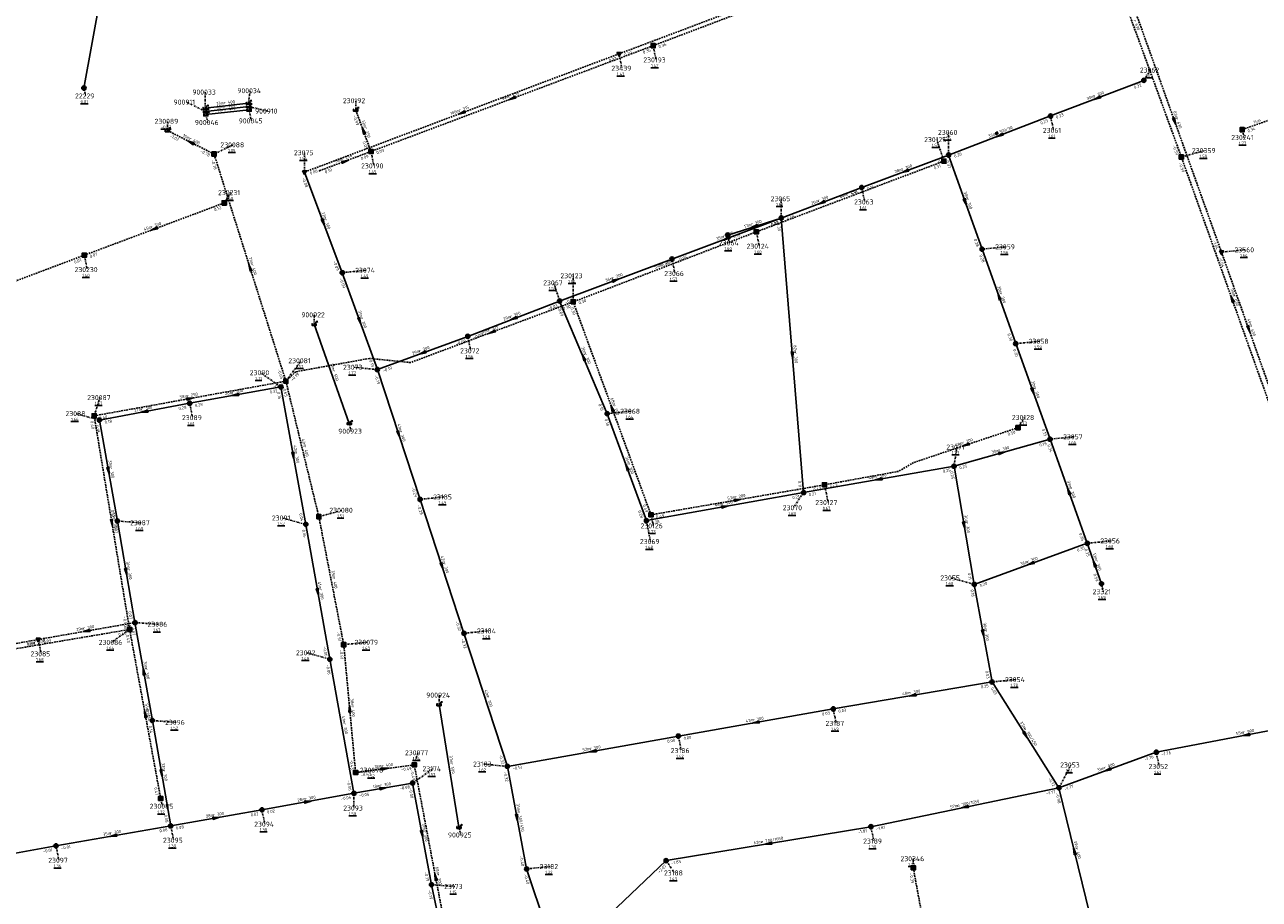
# Model space of a CAD drawing. Extents: x 188323 to 208361, y 565368 to 574910.
# Tile 152 of 256: x 201535 to 201904, y 569892 to 570153. Entities that reach past the tile are written whole.
import ezdxf

# ---------------------------------------------------------------- set-up
doc = ezdxf.new("R2010")
doc.units = 0
doc.linetypes.add('DASHDOT', pattern=[1, 0.5, -0.25, 0, -0.25])
doc.linetypes.add('DASHED', pattern=[0.75, 0.5, -0.25])
doc.layers.get('0').update_dxf_attribs({"linetype": 'CONTINUOUS'})
for name, color, linetype in [('RIO-AFM', 7, 'CONTINUOUS'), ('RIO-BOK', 7, 'CONTINUOUS'), ('RIO-KNP', 7, 'CONTINUOUS'), ('RIO-KNR', 7, 'CONTINUOUS'), ('RIO-LAG', 7, 'CONTINUOUS'), ('RIO-LAG_0B', 7, 'CONTINUOUS'), ('RIO-LAG_1B', 7, 'DASHED'), ('RIO-LAG_2B', 7, 'DASHED'), ('RIO-LEN', 7, 'CONTINUOUS'), ('RIO-MVD', 1, 'CONTINUOUS'), ('RIO-VRB', 6, 'DASHDOT'), ('RIO-VRH', 7, 'CONTINUOUS')]:
    doc.layers.add(name, color=color, linetype=linetype)
doc.styles.add('RIO-TXT', font='isocp.shx')

# ---------------------------------------------------------------- blocks, each defined once
blk = doc.blocks.new('L_VHR')
blk.add_lwpolyline([(-0.5, 0), (0.5, 0), (-0.5, 0.15), (-0.5, -0.15), (0.5, 0)])
blk = doc.blocks.new('L_VKT')
blk.add_line((0.3, 0.95), (-0.3, -0.05))
blk.add_lwpolyline([(0.3, 0.15), (0.3, 0.75), (-0.3, 0.75), (-0.3, 0.15)], close=True)
blk = doc.blocks.new('K_IPG')
blk.add_circle((0, 0), 0.5)
for points in [[(0, 0), (-0.5, 0), (-0.433013, 0.25)], [(0, 0), (-0.433013, -0.25), (-0.5, 0)], [(0, 0), (-0.433013, 0.25), (-0.25, 0.433013)], [(0, 0), (-0.25, -0.433013), (-0.433013, -0.25)], [(0, 0), (-0.25, 0.433013), (0, 0.5)], [(0, 0), (0, -0.5), (-0.25, -0.433013)], [(0, 0), (0, 0.5), (0.25, 0.433013)], [(0, 0), (0.25, 0.433013), (0.433013, 0.25)], [(0, 0), (0.433013, 0.25), (0.5, 0)], [(0, 0), (0.5, 0), (0.433013, -0.25)], [(0, 0), (0.433013, -0.25), (0.25, -0.433013)], [(0, 0), (0.25, -0.433013), (0, -0.5)]]:
    blk.add_solid(points)
at = {"style": 'RIO-TXT', "flags": 1}
blk.add_attdef('KNOOPNAAM', (2, 2), '', height=1, dxfattribs=at)
blk = doc.blocks.new('K_IPR')
blk.add_lwpolyline([(-0.5, -0.5), (0.5, -0.5), (0.5, 0.5), (-0.5, 0.5)], close=True)
blk.add_solid([(-0.5, 0.5), (0.5, 0.5), (-0.5, -0.5), (0.5, -0.5)])
at = {"style": 'RIO-TXT', "flags": 1}
blk.add_attdef('KNOOPNAAM', (2, 2), '', height=1, dxfattribs=at)
blk = doc.blocks.new('K_UTB')
blk.add_lwpolyline([(0.5, 0.15), (0.5, -0.3), (-0.5, -0.3), (-0.5, 0.15), (-0.45, 0.15), (-0.45, -0.25), (0, -0.25), (0.45, -0.25), (0.45, 0.15)], close=True)
blk.add_lwpolyline([(0.85, 0.6), (0.55, 0.65), (0.614828, 0.459583), (0.850842, 0.598937)])
blk.add_arc((0.85, -0.25), 0.85, 90, 180)
at = {"style": 'RIO-TXT', "flags": 1}
blk.add_attdef('KNOOPNAAM', (2, 2), '', height=1, dxfattribs=at)
blk = doc.blocks.new('K_FIC')
blk.add_circle((0, 0), 0.0625)
at = {"style": 'RIO-TXT', "flags": 1}
blk.add_attdef('KNOOPNAAM', (2, 2), '', height=1, dxfattribs=at)
blk = doc.blocks.new('K_IPD')
blk.add_lwpolyline([(-0.496027, 0.307994), (0.503973, 0.307994), (0.003973, -0.558031)], close=True)
blk.add_solid([(-0.496027, 0.307994), (0.503973, 0.307994), (0.003973, -0.558031)])
at = {"style": 'RIO-TXT', "flags": 1}
blk.add_attdef('KNOOPNAAM', (2, 2), '', height=1, dxfattribs=at)

msp = doc.modelspace()

# ---------------------------------------------------------------- linework, layer by layer
at = {"layer": 'RIO-LAG'}
for p, q in [((201588.528, 570128.576), (201601.44, 570130.048)), ((201601.552, 570129.024), (201588.64, 570127.552)), ((201601.664, 570128), (201588.752, 570126.592)), ((201621.104, 570064), (201631.6, 570034.368)), ((201658.432, 569950.4), (201664.384, 569913.728))]:
    msp.add_line(p, q, dxfattribs=at)
at = {"layer": 'RIO-LAG_0B'}
for p, q in [((201560.304, 570178.432), (201552.304, 570134.528)), ((201841.168, 570126.208), (201869.056, 570136.832)), ((201810.72, 570114.496), (201841.168, 570126.208)), ((201810.72, 570114.496), (201784.768, 570104.832)), ((201820.72, 570086.4), (201810.72, 570114.496)), ((201629.488, 570079.36), (201618.24, 570109.44)), ((201784.768, 570104.832), (201760.704, 570095.68)), ((201728.032, 570083.456), (201760.704, 570095.68)), ((201744.704, 570090.624), (201760.704, 570095.68)), ((201760.704, 570095.68), (201767.36, 570013.696)), ((201830.768, 570058.176), (201820.72, 570086.4)), ((201728.032, 570083.456), (201694.464, 570070.912)), ((201640, 570050.432), (201629.488, 570079.36)), ((201694.464, 570070.912), (201667.024, 570060.352)), ((201694.464, 570070.912), (201708.672, 570037.248)), ((201667.024, 570060.352), (201640, 570050.432)), ((201841.024, 570029.632), (201830.768, 570058.176)), ((201640, 570050.432), (201652.768, 570011.648)), ((201583.904, 570040.384), (201611.168, 570045.248)), ((201611.168, 570045.248), (201618.624, 570004.16)), ((201556.944, 570035.328), (201583.904, 570040.384)), ((201562.32, 570005.184), (201556.944, 570035.328)), ((201708.672, 570037.248), (201720.416, 570005.312)), ((201841.024, 570029.632), (201812.32, 570021.568)), ((201852.144, 569998.528), (201841.024, 570029.632)), ((201767.36, 570013.696), (201812.32, 570021.568)), ((201818.368, 569986.24), (201812.32, 570021.568)), ((201720.416, 570005.312), (201767.36, 570013.696)), ((201665.872, 569971.648), (201652.768, 570011.648)), ((201567.536, 569974.848), (201562.32, 570005.184)), ((201618.624, 570004.16), (201625.792, 569963.904)), ((201818.368, 569986.24), (201852.144, 569998.528)), ((201856.4, 569986.432), (201852.144, 569998.528)), ((201823.68, 569957.12), (201818.368, 569986.24)), ((201567.536, 569974.848), (201572.784, 569945.6)), ((201678.848, 569931.904), (201665.872, 569971.648)), ((201625.792, 569963.904), (201632.976, 569923.84)), ((201823.68, 569957.12), (201776.224, 569949.056)), ((201843.696, 569925.504), (201823.68, 569957.12)), ((201729.968, 569940.928), (201776.224, 569949.056)), ((201578.24, 569914.112), (201572.784, 569945.6)), ((201926.624, 569946.368), (201872.768, 569936.128)), ((201678.848, 569931.904), (201729.968, 569940.928)), ((201872.768, 569936.128), (201843.696, 569925.504)), ((201684.608, 569901.248), (201678.848, 569931.904)), ((201632.976, 569923.84), (201650.528, 569926.912)), ((201656.176, 569896.512), (201650.528, 569926.912)), ((201632.976, 569923.84), (201605.488, 569918.912)), ((201843.696, 569925.504), (201787.488, 569913.856)), ((201843.696, 569925.504), (201852.928, 569887.616)), ((201605.488, 569918.912), (201578.24, 569914.112)), ((201578.24, 569914.112), (201543.952, 569908.16)), ((201726.288, 569903.744), (201787.488, 569913.856)), ((201543.952, 569908.16), (201509.552, 569901.952)), ((201694.016, 569873.152), (201684.608, 569901.248)), ((201694.016, 569873.152), (201726.288, 569903.744)), ((201662.256, 569867.264), (201656.176, 569896.512))]:
    msp.add_line(p, q, dxfattribs=at)
at = {"layer": 'RIO-LAG_1B'}
for p, q in [((201851.152, 570193.792), (201880.272, 570113.92)), ((201722.416, 570147.2), (201814.688, 570182.08)), ((201722.416, 570147.2), (201638.08, 570115.584)), ((201638.08, 570115.584), (201633.52, 570128)), ((201898.448, 570122.112), (201911.488, 570126.72)), ((201591.2, 570114.816), (201577.248, 570121.856)), ((201622.72, 570109.824), (201638.08, 570115.584)), ((201612.656, 570046.976), (201591.2, 570114.816)), ((201809.296, 570112.704), (201753.264, 570091.584)), ((201910.528, 570029.12), (201880.272, 570113.92)), ((201594.24, 570100.224), (201552.432, 570084.608)), ((201753.264, 570091.584), (201698.528, 570070.656)), ((201552.432, 570084.608), (201512.224, 570069.504)), ((201721.76, 570007.04), (201698.528, 570070.656)), ((201555.36, 570036.608), (201612.656, 570046.976)), ((201622.512, 570006.464), (201612.656, 570046.976)), ((201565.952, 569972.8), (201555.36, 570036.608)), ((201721.76, 570007.04), (201773.632, 570016)), ((201629.952, 569968.256), (201622.512, 570006.464)), ((201510.848, 569963.456), (201565.952, 569972.8)), ((201565.952, 569972.8), (201575.248, 569922.304)), ((201629.952, 569968.256), (201633.488, 569930.048)), ((201651.024, 569932.352), (201633.488, 569930.048)), ((201663.776, 569865.216), (201651.024, 569932.352)), ((201800.144, 569901.568), (201809.536, 569850.56))]:
    msp.add_line(p, q, dxfattribs=at)
for points in [[(201698.528, 570070.656), (201649.936, 570052.544), (201637.6, 570053.76), (201615.616, 570049.792), (201612.656, 570046.976)], [(201831.456, 570033.088), (201800.256, 570022.656), (201795.744, 570020.032), (201773.632, 570016)]]:
    msp.add_lwpolyline(points, dxfattribs=at)
at = {"layer": 'RIO-LAG_2B'}
for p, q in [((201712.224, 570144.768), (201785.936, 570172.48)), ((201864.32, 570163.584), (201892.256, 570085.504)), ((201712.224, 570144.768), (201618.24, 570109.44)), ((201892.256, 570085.504), (201908.56, 570039.552)), ((201538.64, 569969.792), (201567.536, 569974.848)), ((201509.152, 569964.544), (201538.64, 569969.792))]:
    msp.add_line(p, q, dxfattribs=at)
at = {"layer": 'RIO-VRB'}
for p, q in [((201712.23, 570144.74), (201713.1106, 570140.442)), ((201722.42, 570147.23), (201723.3006, 570142.932)), ((201869.06, 570136.84), (201871.0364, 570139.8958)), ((201552.3, 570134.5), (201552.8335, 570132.1716)), ((201601.44, 570130.02), (201601.9735, 570133.7484)), ((201588.64, 570127.55), (201582.9308, 570130.3262)), ((201588.53, 570128.55), (201588.5294, 570133.325)), ((201633.52, 570127.99), (201633.5197, 570130.765)), ((201588.75, 570126.56), (201589.2835, 570124.2316)), ((201601.55, 570129.02), (201607.2586, 570127.642)), ((201601.67, 570128.03), (201602.3771, 570124.7168)), ((201841.17, 570126.19), (201842.0506, 570121.892)), ((201577.24, 570121.83), (201577.2397, 570124.605)), ((201809.29, 570112.72), (201807.2111, 570119.1282)), ((201810.72, 570114.5), (201810.719, 570121.275)), ((201898.45, 570122.09), (201898.9835, 570119.7616)), ((201591.2, 570114.8), (201596.9086, 570117.578)), ((201618.24, 570109.45), (201618.2392, 570115.225)), ((201638.08, 570115.57), (201638.9606, 570111.272)), ((201880.27, 570113.93), (201887.2375, 570115.8587)), ((201784.77, 570104.8), (201785.6506, 570100.502)), ((201594.24, 570100.23), (201596.2164, 570103.2858)), ((201760.71, 570095.7), (201760.7092, 570101.475)), ((201744.7, 570090.6), (201745.2335, 570088.2716)), ((201753.26, 570091.57), (201754.1406, 570087.272)), ((201820.72, 570086.4), (201827.795, 570087.1)), ((201892.25, 570085.51), (201899.325, 570086.21)), ((201552.43, 570084.59), (201553.3106, 570080.292)), ((201728.04, 570083.44), (201728.9206, 570079.142)), ((201629.49, 570079.39), (201636.565, 570080.09)), ((201698.52, 570070.68), (201698.5189, 570078.455)), ((201694.47, 570070.89), (201692.7333, 570076.3586)), ((201621.1, 570064.01), (201621.0997, 570066.785)), ((201667.03, 570060.33), (201667.9106, 570056.032)), ((201830.77, 570058.18), (201837.845, 570058.88)), ((201612.66, 570046.96), (201617.2072, 570053.0802)), ((201611.17, 570045.27), (201605.0419, 570049.5059)), ((201640, 570050.43), (201632.925, 570051.1278)), ((201555.36, 570036.59), (201557.0952, 570042.0592)), ((201583.9, 570040.37), (201584.7806, 570036.072)), ((201708.68, 570037.28), (201715.755, 570037.98)), ((201556.94, 570035.35), (201549.9721, 570037.2765)), ((201631.6, 570034.34), (201632.1335, 570032.0116)), ((201831.45, 570033.07), (201833.4264, 570036.1258)), ((201841.03, 570029.66), (201848.105, 570030.36)), ((201812.32, 570021.58), (201813.2006, 570027.278)), ((201773.64, 570015.99), (201774.6941, 570010.7071)), ((201652.77, 570011.67), (201659.845, 570012.37)), ((201767.36, 570013.72), (201764.3247, 570009.1576)), ((201622.51, 570006.47), (201629.4775, 570008.3987)), ((201562.32, 570005.19), (201569.2875, 570004.6613)), ((201618.63, 570004.17), (201611.6621, 570006.0965)), ((201720.41, 570005.33), (201721.6376, 569999.0623)), ((201721.76, 570007.06), (201722.4671, 570003.7468)), ((201852.14, 569998.54), (201859.215, 569999.24)), ((201818.37, 569986.27), (201811.4021, 569988.1965)), ((201856.4, 569986.4), (201856.9335, 569984.0716)), ((201567.53, 569974.87), (201574.4975, 569974.3413)), ((201565.96, 569972.79), (201560.542, 569968.9402)), ((201665.87, 569971.66), (201672.945, 569972.36)), ((201538.64, 569969.8), (201539.5206, 569965.502)), ((201629.96, 569968.26), (201637.035, 569968.96)), ((201625.8, 569963.9), (201618.8321, 569965.8265)), ((201823.68, 569957.12), (201830.755, 569957.82)), ((201658.43, 569950.4), (201658.4297, 569953.175)), ((201776.23, 569949.04), (201777.1106, 569944.742)), ((201572.78, 569945.58), (201579.7475, 569945.0513)), ((201729.97, 569940.91), (201730.8506, 569936.612)), ((201651.02, 569932.38), (201652.0714, 569935.9697)), ((201872.76, 569936.15), (201873.6406, 569931.852)), ((201633.49, 569930.04), (201638.565, 569930.74)), ((201650.53, 569926.94), (201656.6569, 569931.1778)), ((201678.85, 569931.88), (201671.775, 569932.5778)), ((201843.7, 569925.49), (201847.2369, 569932.3175)), ((201632.98, 569923.82), (201632.9824, 569919.445)), ((201575.25, 569922.3), (201575.7835, 569919.9716)), ((201605.49, 569918.92), (201606.3706, 569914.622)), ((201578.24, 569914.13), (201579.1206, 569909.832)), ((201664.38, 569913.72), (201664.9135, 569911.3916)), ((201787.48, 569913.86), (201788.3606, 569909.562)), ((201543.95, 569908.13), (201544.8306, 569903.832)), ((201684.61, 569901.27), (201691.685, 569901.97)), ((201726.29, 569903.75), (201728.827, 569900.0547)), ((201800.15, 569901.54), (201800.1497, 569904.315)), ((201656.18, 569896.54), (201663.1475, 569896.0113))]:
    msp.add_line(p, q, dxfattribs=at)

# ---------------------------------------------------------------- block references
at = {"layer": 'RIO-AFM', "xscale": 0.9, "yscale": 0.9, "zscale": 0.9, "rotation": 21.0001}
msp.add_blockref('L_VKT', (201825.2614, 570120.6181), dxfattribs=at)
at = {"layer": 'RIO-KNP', "xscale": 1.25, "yscale": 1.25, "zscale": 1.25}
for name, p in [('K_IPD', (201712.224, 570144.768)), ('K_IPR', (201722.416, 570147.2)), ('K_IPG', (201869.056, 570136.832)), ('K_IPG', (201552.304, 570134.528)), ('K_UTB', (201601.44, 570130.048)), ('K_UTB', (201601.552, 570129.024)), ('K_UTB', (201588.528, 570128.576)), ('K_UTB', (201588.64, 570127.552)), ('K_UTB', (201588.752, 570126.592)), ('K_UTB', (201601.664, 570128)), ('K_UTB', (201633.52, 570128)), ('K_IPG', (201841.168, 570126.208)), ('K_UTB', (201577.248, 570121.856)), ('K_IPR', (201898.448, 570122.112)), ('K_IPR', (201591.2, 570114.816)), ('K_IPR', (201638.08, 570115.584)), ('K_IPG', (201810.72, 570114.496)), ('K_IPR', (201809.296, 570112.704)), ('K_IPR', (201880.272, 570113.92)), ('K_IPD', (201618.24, 570109.44)), ('K_FIC', (201622.72, 570109.824)), ('K_IPG', (201784.768, 570104.832)), ('K_IPR', (201594.24, 570100.224)), ('K_IPG', (201760.704, 570095.68)), ('K_IPG', (201744.704, 570090.624)), ('K_IPR', (201753.264, 570091.584)), ('K_IPG', (201820.72, 570086.4)), ('K_IPD', (201892.256, 570085.504)), ('K_IPR', (201552.432, 570084.608)), ('K_IPG', (201728.032, 570083.456)), ('K_IPG', (201629.488, 570079.36)), ('K_IPG', (201694.464, 570070.912)), ('K_IPR', (201698.528, 570070.656)), ('K_UTB', (201621.104, 570064)), ('K_IPG', (201667.024, 570060.352)), ('K_IPG', (201830.768, 570058.176)), ('K_IPG', (201640, 570050.432)), ('K_IPG', (201611.168, 570045.248)), ('K_IPR', (201612.656, 570046.976)), ('K_IPG', (201583.904, 570040.384)), ('K_IPG', (201708.672, 570037.248)), ('K_IPR', (201555.36, 570036.608)), ('K_IPG', (201556.944, 570035.328)), ('K_UTB', (201631.6, 570034.368)), ('K_IPR', (201831.456, 570033.088)), ('K_IPG', (201841.024, 570029.632)), ('K_IPG', (201812.32, 570021.568)), ('K_IPR', (201773.632, 570016)), ('K_IPG', (201652.768, 570011.648)), ('K_IPG', (201767.36, 570013.696)), ('K_IPG', (201562.32, 570005.184)), ('K_IPG', (201618.624, 570004.16)), ('K_IPR', (201622.512, 570006.464)), ('K_IPG', (201720.416, 570005.312)), ('K_IPR', (201721.76, 570007.04)), ('K_IPG', (201852.144, 569998.528)), ('K_IPG', (201818.368, 569986.24)), ('K_IPG', (201856.4, 569986.432)), ('K_IPG', (201567.536, 569974.848)), ('K_IPR', (201565.952, 569972.8)), ('K_IPG', (201665.872, 569971.648)), ('K_IPD', (201538.64, 569969.792)), ('K_IPR', (201629.952, 569968.256)), ('K_IPG', (201625.792, 569963.904)), ('K_IPG', (201823.68, 569957.12)), ('K_UTB', (201658.432, 569950.4)), ('K_IPG', (201776.224, 569949.056)), ('K_IPG', (201572.784, 569945.6)), ('K_IPG', (201729.968, 569940.928)), ('K_IPG', (201872.768, 569936.128)), ('K_IPR', (201633.488, 569930.048)), ('K_IPR', (201651.024, 569932.352)), ('K_IPG', (201678.848, 569931.904)), ('K_IPG', (201650.528, 569926.912)), ('K_IPG', (201632.976, 569923.84)), ('K_IPG', (201843.696, 569925.504)), ('K_IPR', (201575.248, 569922.304)), ('K_IPG', (201605.488, 569918.912)), ('K_IPG', (201578.24, 569914.112)), ('K_UTB', (201664.384, 569913.728)), ('K_IPG', (201787.488, 569913.856)), ('K_IPG', (201543.952, 569908.16)), ('K_IPG', (201684.608, 569901.248)), ('K_IPG', (201726.288, 569903.744)), ('K_IPR', (201800.144, 569901.568)), ('K_IPG', (201656.176, 569896.512))]:
    msp.add_blockref(name, p, dxfattribs=at)
at = {"layer": 'RIO-VRH', "xscale": 2, "yscale": 2, "zscale": 2}
for p, rotation in [((201680.25, 570131.4), 200.5733), ((201855.115, 570131.515), 200.8976), ((201665.235, 570127.095), 200.5773), ((201635.8, 570121.78), 110.1677), ((201878.285, 570124.555), 289.6874), ((201584.22, 570118.315), 153.2737), ((201825.945, 570120.345), 201.0001), ((201630.4, 570112.685), 20.5867), ((201797.745, 570109.65), 200.4935), ((201772.74, 570100.25), 200.7156), ((201815.72, 570100.45), 289.5963), ((201573.335, 570092.41), 200.5074), ((201623.865, 570094.42), 290.5255), ((201752.705, 570093.15), 197.6675), ((201744.375, 570089.57), 200.5674), ((201601.93, 570080.88), 107.5612), ((201711.255, 570077.165), 380.496), ((201825.745, 570072.29), 109.6095), ((201895.4, 570071.54), 109.6498), ((201634.745, 570064.91), 289.9536), ((201680.75, 570065.61), 201.0466), ((201900.405, 570062.535), 289.5495), ((201674.225, 570061.605), 200.4803), ((201653.515, 570055.38), 200.1137), ((201701.575, 570054.085), 472.925), ((201764.035, 570054.71), 274.6461), ((201835.9, 570043.92), 289.7932), ((201584.01, 570041.775), 10.2572), ((201597.535, 570042.82), 190.1854), ((201570.42, 570037.86), 190.5467), ((201710.14, 570038.87), 110.074), ((201646.385, 570031.05), 288.2424), ((201815.85, 570027.875), 198.4166), ((201614.9, 570024.72), 280.2957), ((201826.675, 570025.62), 375.7169), ((201559.63, 570020.27), 280.1222), ((201714.545, 570021.305), 470.1671), ((201789.84, 570017.65), 189.9154), ((201747.7, 570011.525), 9.7655), ((201846.585, 570014.1), 109.6539), ((201743.885, 570009.525), 10.1308), ((201560.66, 570004.69), 279.4413), ((201815.345, 570003.925), 279.7307), ((201854.27, 569992.47), 109.3434), ((201564.925, 569990.03), 279.7582), ((201659.32, 569991.665), 288.1366), ((201835.255, 569992.405), 199.9661), ((201622.215, 569984.035), 280.1037), ((201553.085, 569972.335), 189.9527), ((201821.025, 569971.695), 280.3319), ((201570.155, 569960.225), 460.17), ((201799.955, 569953.08), 189.6629), ((201631.725, 569949.15), 455.2854), ((201570.605, 569947.545), 460.4337), ((201753.1, 569944.975), 189.9667), ((201833.69, 569941.305), 302.3373), ((201899.69, 569941.265), 190.7534), ((201704.41, 569936.395), 190.0166), ((201575.51, 569929.855), 279.857), ((201642.255, 569931.21), 367.6024), ((201858.23, 569930.82), 200.1424), ((201641.755, 569925.38), 10.0796), ((201619.235, 569921.37), 370.1056), ((201815.59, 569919.675), 191.6865), ((201591.865, 569916.525), 369.9686), ((201681.73, 569916.575), 280.6649), ((201653.355, 569911.74), 280.5366), ((201561.095, 569911.13), 189.924), ((201756.885, 569908.805), 189.3809), ((201848.315, 569906.555), 463.7053), ((201657.395, 569898.795), 100.7558)]:
    msp.add_blockref('L_VHR', p, dxfattribs=dict(at, rotation=rotation))

# ---------------------------------------------------------------- texts
at = {"layer": 'RIO-AFM', "style": 'RIO-TXT'}
for s, rotation, p in [('r 630', 290.0432, (201865.9269, 570154.7966)), ('r 300', 20.8976, (201854.1799, 570131.6931)), ('r 400', 6.4954, (201594.1235, 570129.6901)), ('r 400', 366.4954, (201594.2328, 570128.6937)), ('r 250', 380.5733, (201679.3056, 570131.6095)), ('r 400', 366.4904, (201594.3478, 570127.7038)), ('r 315', 380.5773, (201664.5421, 570127.4025)), ('r 250', 290.1678, (201635.9935, 570122.7145)), ('300/30', 21.0001, (201826.0175, 570120.9084)), ('r 630', 289.6874, (201878.5071, 570125.4952)), ('r 400', 333.2737, (201583.7231, 570119.13)), ('r 250', 20.5867, (201629.466, 570112.8682)), ('r 300', 380.4935, (201796.8078, 570109.8423)), ('r 250', 380.6783, (201780.3334, 570102.3438)), ('r 300', 380.7156, (201771.8024, 570100.4381)), ('r 300', 289.5963, (201815.9278, 570101.3841)), ('r 300', 380.5074, (201572.3959, 570092.6071)), ('r 300', 290.5255, (201624.0583, 570095.3576)), ('r 300', 17.6675, (201751.7812, 570093.3805)), ('r 300', 20.5674, (201743.4407, 570089.7534)), ('r 400', 287.5612, (201602.1833, 570081.8101)), ('r 250', 380.8859, (201724.948, 570081.32)), ('r 300', 380.496, (201710.3171, 570077.3597)), ('r 300', 289.6095, (201825.9526, 570073.2241)), ('r 630', 289.6498, (201895.6248, 570072.4808)), ('r 300', 381.0466, (201679.8107, 570065.7937)), ('r 300', 289.9536, (201634.9473, 570065.8454)), ('r 315', 380.4803, (201673.2854, 570061.8048)), ('r 630', 289.5495, (201900.6191, 570063.4712)), ('r 300', 380.1137, (201652.5788, 570055.5788)), ('r 300', 292.925, (201701.7301, 570055.0305)), ('r 300', 274.6461, (201764.4933, 570055.5602)), ('r 500', 289.4956, (201626.5599, 570050.1089)), ('r 300', 289.7932, (201836.1047, 570044.8549)), ('r 250', 10.2572, (201583.1236, 570042.1227)), ('r 300', 10.1854, (201596.6491, 570043.1688)), ('r 300', 10.5467, (201569.532, 570038.2033)), ('r 250', 290.074, (201710.3512, 570039.8102)), ('r 300', 288.2424, (201646.6181, 570031.9801)), ('r 400', 283.6805, (201617.8915, 570027.6239)), ('r 200', 378.4166, (201814.9199, 570028.1027)), ('r 300', 375.7169, (201825.757, 570025.8904)), ('r 300', 280.2957, (201615.2597, 570025.609)), ('r 300', 280.1222, (201559.989, 570021.1571)), ('r 300', 290.1671, (201714.7447, 570022.2416)), ('r 300', 9.9154, (201788.9556, 570018.003)), ('r 200', 9.7655, (201746.8165, 570011.8803)), ('r 300', 289.6539, (201846.7927, 570015.0349)), ('r 300', 10.1308, (201742.9994, 570009.8747)), ('r 300', 279.4413, (201561.0401, 570005.5748)), ('r 300', 279.7307, (201815.7116, 570004.8101)), ('r 300', 19.9661, (201834.323, 569992.5984)), ('r 300', 289.3434, (201854.4768, 569993.4016)), ('r 300', 279.7582, (201565.2896, 569990.915)), ('r 300', 288.1366, (201659.5552, 569992.5946)), ('r 400', 281.0408, (201626.5823, 569988.2585)), ('r 300', 280.1037, (201622.5775, 569984.9227)), ('r 300', 9.9527, (201552.2006, 569972.6874)), ('r 300', 280.3319, (201821.3804, 569972.5837)), ('r 200', 9.6383, (201537.5227, 569968.4673)), ('r 300', 280.17, (201570.5129, 569961.1127)), ('r 300', 288.0785, (201672.5961, 569952.6994)), ('r 300', 369.6629, (201799.0698, 569953.4514)), ('r 400', 275.2854, (201632.1599, 569950.0042)), ('r 160', 280.4337, (201570.9656, 569948.4355)), ('r 300', 9.9667, (201752.2153, 569945.3272)), ('r 300', 280.1644, (201629.7515, 569944.7479)), ('e 300/450', 302.3373, (201833.1105, 569943.1755)), ('r 900', 370.7534, (201898.7971, 569941.6215)), ('r 300', 10.0166, (201703.5252, 569936.7465)), ('r 300', 279.857, (201575.8735, 569930.7407)), ('r 400', 367.6024, (201641.3848, 569931.6034)), ('r 500', 279.222, (201661.7799, 569932.9419)), ('r 900', 380.1424, (201857.2937, 569931.019)), ('r 300', 10.0796, (201640.87, 569925.7305)), ('r 300', 370.1056, (201618.348, 569921.7282)), ('e 700/1050', 371.6865, (201813.3697, 569919.7435)), ('r 300', 369.9686, (201590.9786, 569916.8852)), ('e 300/450', 280.6649, (201681.8803, 569918.5268)), ('r 300', 369.924, (201560.2084, 569911.4931)), ('r 300', 280.5366, (201653.7076, 569912.6299)), ('e 700/1050', 9.3809, (201754.6722, 569908.9462)), ('r 400', 283.7053, (201848.6204, 569907.4637)), ('r 300', 280.7558, (201657.7559, 569899.6884))]:
    msp.add_text(s, height=0.9, rotation=rotation, dxfattribs=at).set_placement(p)
at = {"layer": 'RIO-BOK', "style": 'RIO-TXT'}
for s, rotation, p in [('0.22', 20.6238, (201714.0332, 570143.9228)), ('0.36', 380.5733, (201719.5599, 570144.7195)), ('0.36', 20.7022, (201724.2243, 570146.4153)), ('0.22', 380.5773, (201709.3676, 570142.2354)), ('0.32', 20.8976, (201866.2332, 570134.262)), ('-0.99', 290.1678, (201632.6894, 570126.1929)), ('0.23', 20.8976, (201842.9771, 570125.3815)), ('0.23', 21.0001, (201838.3473, 570123.6067)), ('0.34', 19.4427, (201900.236, 570121.2358)), ('-1.02', 333.2737, (201577.8617, 570119.9504)), ('-0.78', 333.2737, (201586.9122, 570115.4)), ('0.09', 290.1678, (201635.5446, 570118.4315)), ('0.09', 380.5733, (201639.883, 570114.7524)), ('0.20', 21.0001, (201812.5286, 570113.6947)), ('-0.59', 290.0432, (201877.5984, 570117.3193)), ('-0.78', 287.5612, (201590.2885, 570113.0426)), ('0.09', 20.5867, (201635.2395, 570113.0074)), ('0.31', 380.6783, (201806.4409, 570110.1863)), ('0.20', 380.4935, (201807.8702, 570111.9565)), ('0.37', 289.5963, (201809.8715, 570112.7113)), ('-0.59', 289.6498, (201879.4231, 570112.1405)), ('-0.08', 290.5255, (201617.4206, 570107.6478)), ('0.00', 380.5773, (201620.0431, 570108.6325)), ('0.10', 20.5867, (201624.5227, 570108.9817)), ('0.14', 380.4935, (201786.5719, 570103.9799)), ('0.14', 380.7156, (201781.9307, 570102.2444)), ('0.12', 380.5074, (201591.3872, 570097.6959)), ('0.27', 17.6675, (201757.742, 570093.2852)), ('0.08', 20.5674, (201757.868, 570093.1382)), ('0.39', 274.6461, (201759.4287, 570094.1908)), ('0.08', 380.7156, (201762.515, 570094.8869)), ('0.18', 17.6675, (201746.4587, 570089.6909)), ('0.28', 289.5963, (201818.2232, 570089.2898)), ('-1.04', 289.6874, (201889.5981, 570088.9157)), ('0.07', 380.5977, (201549.5812, 570082.0502)), ('0.07', 380.5074, (201554.2321, 570083.7703)), ('-0.09', 290.5255, (201626.7585, 570082.745)), ('-0.05', 380.496, (201724.6832, 570080.7119)), ('-0.05', 20.5674, (201729.8424, 570082.6211)), ('0.28', 289.6095, (201819.8719, 570084.6111)), ('-1.04', 289.5495, (201891.4, 570083.722)), ('-0.09', 289.9536, (201628.6526, 570077.5961)), ('-0.03', 380.496, (201696.2719, 570070.07)), ('0.30', 380.8859, (201700.3275, 570069.8722)), ('-0.03', 381.0466, (201691.1405, 570068.1258)), ('-0.09', 292.925, (201693.7268, 570069.0551)), ('0.30', 380.4803, (201695.6647, 570068.1517)), ('0.30', 290.074, (201697.6864, 570068.8843)), ('-0.09', 381.0466, (201668.8397, 570059.5273)), ('0.30', 289.6095, (201828.2727, 570061.0691)), ('-0.09', 380.1137, (201663.6559, 570057.6199)), ('0.30', 289.7932, (201829.9276, 570056.3884)), ('-0.19', 289.9536, (201637.3014, 570053.8117)), ('-0.65', 287.5612, (201610.1292, 570050.4594)), ('-0.19', 403.9072, (201614.6394, 570046.9235)), ('-0.19', 288.2424, (201639.1094, 570048.6619)), ('-0.19', 380.1137, (201641.7964, 570049.5979)), ('-0.49', 10.2572, (201608.8738, 570044.852)), ('-0.65', 283.6805, (201611.6316, 570045.2683)), ('0.32', 10.1854, (201607.9128, 570043.2623)), ('0.16', 280.2957, (201610.0435, 570043.642)), ('0.28', 10.5467, (201580.6558, 570038.3419)), ('0.28', 10.1854, (201585.5253, 570039.2396)), ('0.16', 292.925, (201706.0235, 570040.0218)), ('0.40', 279.4413, (201554.2094, 570034.979)), ('0.40', 10.2572, (201556.9867, 570035.4617)), ('0.18', 10.5467, (201558.5724, 570034.2299)), ('0.16', 290.1671, (201707.8493, 570035.483)), ('0.18', 280.1222, (201555.8086, 570033.7254)), ('0.50', 378.4166, (201828.509, 570030.6346)), ('0.19', 289.7932, (201838.5236, 570032.5414)), ('0.19', 375.7169, (201837.9782, 570027.364)), ('0.34', 289.6539, (201840.1833, 570027.8705)), ('0.25', 9.9154, (201809.0532, 570019.5877)), ('0.25', 279.7307, (201811.1775, 570019.9632)), ('0.25', 375.7169, (201814.0473, 570020.6127)), ('0.11', 274.6461, (201765.7265, 570017.1588)), ('0.43', 370.4292, (201775.2708, 570014.8676)), ('-0.29', 288.2424, (201650.1795, 570015.1331)), ('0.21', 10.1308, (201764.1008, 570011.7154)), ('0.21', 9.9154, (201768.98, 570012.582)), ('0.43', 9.7655, (201770.3679, 570014.0062)), ('0.12', 280.1222, (201560.3336, 570008.4513)), ('-0.29', 288.1366, (201651.8762, 570009.9035)), ('0.28', 290.1671, (201717.8871, 570008.1956)), ('0.49', 290.074, (201719.2616, 570009.9377)), ('0.04', 280.2957, (201616.6406, 570007.427)), ('0.28', 10.1308, (201722.0342, 570004.1981)), ('0.49', 9.7655, (201723.377, 570005.9177)), ('0.12', 279.7582, (201561.1783, 570003.5726)), ('0.04', 280.1037, (201617.4981, 570002.5458)), ('0.35', 289.6539, (201849.6421, 570001.4284)), ('0.35', 19.9661, (201849.2719, 569996.0084)), ('0.35', 289.3434, (201851.2836, 569996.7551)), ('0.11', 279.7307, (201816.4091, 569989.5458)), ('0.20', 19.9661, (201820.1637, 569985.4322)), ('0.59', 289.3434, (201853.9058, 569989.2977)), ('0.16', 280.3319, (201817.2446, 569984.6413)), ('-0.43', 279.4413, (201563.9448, 569976.6113)), ('0.07', 279.7582, (201565.5644, 569978.1441)), ('-0.32', 288.1366, (201663.2868, 569975.1277)), ('0.43', 9.6383, (201562.6843, 569970.8136)), ('0.07', 9.9527, (201564.2649, 569972.8756)), ('0.43', 280.4337, (201564.8374, 569971.1593)), ('0.07', 280.17, (201566.4, 569973.2445)), ('-0.51', 281.0408, (201627.8229, 569972.0204)), ('0.03', 10.1122, (201535.3805, 569967.7965)), ('0.03', 9.9527, (201540.2607, 569968.663)), ('-0.06', 280.1037, (201623.726, 569967.6949)), ('-0.32', 288.0785, (201664.9744, 569969.8944)), ('-0.51', 275.2854, (201628.6956, 569966.7366)), ('-0.06', 280.1644, (201624.6698, 569962.2746)), ('0.03', 280.3319, (201821.6809, 569960.3745)), ('0.25', 369.6629, (201820.4014, 569955.1702)), ('0.03', 302.3373, (201823.2469, 569955.1882)), ('0.03', 369.6629, (201777.8457, 569947.8959)), ('0.14', 280.17, (201570.7902, 569948.8402)), ('0.03', 9.9667, (201772.9649, 569947.0447)), ('0.14', 279.857, (201571.6411, 569943.9607)), ('0.00', 10.0166, (201726.7072, 569938.912)), ('0.00', 9.9667, (201731.591, 569939.7734)), ('-0.32', 288.0785, (201676.2702, 569935.3504)), ('-1.76', 380.1424, (201869.3872, 569933.4397)), ('-1.76', 370.7534, (201874.3971, 569935.0368)), ('-0.43', 275.2854, (201631.7405, 569933.9959)), ('-0.49', 367.6024, (201647.1403, 569930.4584)), ('-0.49', 280.7558, (201649.9066, 569930.743)), ('-0.13', 10.0166, (201680.472, 569930.7448)), ('-0.06', 280.1644, (201630.9019, 569927.6124)), ('-0.43', 367.6024, (201635.0635, 569928.8385)), ('-0.32', 280.6649, (201677.734, 569930.2448)), ('-0.12', 302.3373, (201840.3423, 569928.2167)), ('0.47', 280.4337, (201573.2587, 569925.5533)), ('-0.06', 10.0796, (201634.6032, 569922.6866)), ('-0.08', 10.0796, (201646.7379, 569924.8439)), ('-0.08', 280.5366, (201649.4104, 569925.3073)), ('-1.77', 371.6865, (201839.9621, 569923.3216)), ('-0.98', 283.7053, (201842.6724, 569923.7979)), ('-1.77', 380.1424, (201845.4968, 569924.6588)), ('-0.06', 370.1056, (201629.187, 569921.7372)), ('0.08', 279.857, (201576.2695, 569917.4009)), ('0.02', 369.9686, (201602.2234, 569916.9398)), ('0.02', 370.1056, (201607.1144, 569917.7884)), ('0.08', 369.924, (201574.9709, 569912.1568)), ('0.08', 369.9686, (201579.8617, 569912.9945)), ('-1.81', 9.3809, (201783.6623, 569911.8102)), ('-1.81', 371.6865, (201789.1351, 569912.7736)), ('-0.01', 370.1674, (201540.1578, 569906.0474)), ('-0.01', 369.924, (201545.5709, 569906.9932)), ('-0.40', 280.6649, (201682.4929, 569905.0431)), ('-2.07', 43.4652, (201724.2769, 569899.9126)), ('-1.85', 9.3809, (201727.8993, 569902.5969)), ('-0.19', 280.5366, (201654.0711, 569900.3182)), ('-0.40', 288.4911, (201683.7271, 569899.498)), ('-0.39', 280.4355, (201799.0275, 569899.9092)), ('-0.19', 281.7316, (201655.0947, 569894.8843))]:
    msp.add_text(s, height=0.9, rotation=rotation, dxfattribs=at).set_placement(p)
at = {"layer": 'RIO-KNR', "style": 'RIO-TXT'}
for s, p in [('23439', (201709.9231, 570139.692)), ('230193', (201719.4756, 570142.182)), ('23062', (201867.8489, 570139.1458)), ('900033', (201584.7044, 570132.575)), ('900034', (201598.1485, 570132.9984)), ('22229', (201549.646, 570131.4216)), ('900911', (201579.1058, 570129.5762)), ('230192', (201629.6947, 570130.015)), ('900910', (201603.4336, 570126.892)), ('230089', (201573.4147, 570123.855)), ('900046', (201585.4585, 570123.4816)), ('900045', (201598.5521, 570123.9668)), ('23061', (201838.8631, 570121.142)), ('230125', (201803.3861, 570118.3782)), ('23060', (201807.5315, 570120.525)), ('230241', (201895.1585, 570119.0116)), ('230088', (201593.0836, 570116.828)), ('23075', (201615.0517, 570114.475)), ('230359', (201883.4125, 570115.1087)), ('230190', (201635.1356, 570110.522)), ('230231', (201592.3914, 570102.5358)), ('23065', (201757.5217, 570100.725)), ('23063', (201782.4631, 570099.752)), ('23064', (201742.046, 570087.5216)), ('230124', (201750.3156, 570086.522)), ('23059', (201824.6075, 570086.35)), ('23560', (201896.1375, 570085.46)), ('230230', (201549.4856, 570079.542)), ('23074', (201633.3775, 570079.34)), ('230123', (201694.6939, 570077.705)), ('23066', (201725.7331, 570078.392)), ('23067', (201689.5458, 570075.6086)), ('900922', (201617.2747, 570066.035)), ('23058', (201834.6575, 570058.13)), ('23072', (201664.7231, 570055.282)), ('230081', (201613.3822, 570052.3302)), ('23090', (201601.8544, 570048.7559)), ('23073', (201629.7375, 570050.3778)), ('230087', (201553.2702, 570041.3092)), ('23088', (201546.7846, 570036.5265)), ('23068', (201712.5675, 570037.23)), ('23089', (201581.5931, 570035.322)), ('230128', (201829.6014, 570035.3758)), ('900923', (201628.3085, 570031.2616)), ('23057', (201844.9175, 570029.61)), ('23071', (201810.0131, 570026.528)), ('23185', (201656.6575, 570011.62)), ('230080', (201625.6525, 570007.6487)), ('23070', (201761.1372, 570008.4076)), ('230127', (201770.8691, 570009.9571)), ('23087', (201566.1, 570003.9113)), ('23091', (201608.4746, 570005.3465)), ('230126', (201718.6421, 570002.9968)), ('23069', (201718.4501, 569998.3123)), ('23056', (201856.0275, 569998.49)), ('23055', (201808.2146, 569987.4465)), ('23321', (201853.746, 569983.3216)), ('23086', (201571.31, 569973.5913)), ('23184', (201669.7575, 569971.61)), ('230086', (201556.717, 569968.1902)), ('230079', (201633.21, 569968.21)), ('23085', (201536.3331, 569964.752)), ('23092', (201615.6446, 569965.0765)), ('23054', (201827.5675, 569957.07)), ('900924', (201654.6047, 569952.425)), ('23096', (201576.56, 569944.3013)), ('23187', (201773.9231, 569943.992)), ('230077', (201648.2464, 569935.2197)), ('23186', (201727.6631, 569935.862)), ('230078', (201634.74, 569929.99)), ('23174', (201653.4694, 569930.4278)), ('23183', (201668.5875, 569931.8278)), ('23053', (201844.0494, 569931.5675)), ('23052', (201870.4531, 569931.102)), ('230085', (201571.9585, 569919.2216)), ('23093', (201629.7949, 569918.695)), ('23094', (201603.1831, 569913.872)), ('900925', (201661.0885, 569910.6416)), ('23095', (201575.9331, 569909.082)), ('23189', (201785.1731, 569908.812)), ('230346', (201796.3247, 569903.565)), ('23097', (201541.6431, 569903.082)), ('23182', (201688.4975, 569901.22)), ('23188', (201725.6395, 569899.3047)), ('23173', (201659.96, 569895.2613))]:
    msp.add_text(s, height=1.5, dxfattribs=at).set_placement(p)
at = {"layer": 'RIO-LEN', "style": 'RIO-TXT'}
for s, rotation, p in [('13m', 6.4954, (201591.9774, 570129.4458)), ('90m', 380.5733, (201677.2839, 570130.8491)), ('30m', 20.8976, (201852.162, 570130.9226)), ('13m', 366.4954, (201592.0868, 570128.448)), ('13m', 366.4904, (201592.2018, 570127.4582)), ('100m', 380.5773, (201662.015, 570126.4519)), ('83m', 289.6874, (201877.7784, 570127.5286)), ('13m', 290.1678, (201635.2477, 570124.7417)), ('14m', 19.4427, (201901.998, 570123.8728)), ('16m', 333.2737, (201581.7933, 570120.1003)), ('33m', 21.0001, (201822.7407, 570119.6504)), ('16m', 20.5867, (201627.4439, 570112.1087)), ('28m', 380.4935, (201794.785, 570109.0847)), ('26m', 380.7156, (201769.7825, 570099.6727)), ('60m', 380.6783, (201778.3131, 570101.5797)), ('30m', 289.5963, (201815.2023, 570103.4187)), ('32m', 290.5255, (201623.2999, 570097.3801)), ('45m', 380.5074, (201570.3733, 570091.849)), ('17m', 17.6675, (201749.7231, 570092.7249)), ('35m', 20.5674, (201741.4184, 570088.9945)), ('71m', 287.5612, (201601.5305, 570083.8691)), ('59m', 380.8859, (201722.9305, 570080.5486)), ('36m', 380.496, (201708.2943, 570076.6021)), ('30m', 289.6095, (201825.2267, 570075.2585)), ('90m', 289.6498, (201894.8975, 570074.5146)), ('31m', 289.9536, (201634.2091, 570067.8754)), ('29m', 381.0466, (201677.7953, 570065.0166)), ('49m', 289.5495, (201899.8953, 570065.5063)), ('91m', 380.4803, (201671.2624, 570061.0477)), ('29m', 380.1137, (201650.5511, 570054.8346)), ('36m', 292.925, (201700.8877, 570057.0195)), ('82m', 274.6461, (201764.3173, 570057.713)), ('31m', 289.4956, (201625.838, 570052.1446)), ('30m', 289.7932, (201835.3722, 570046.8869)), ('58m', 10.2572, (201580.9981, 570041.738)), ('28m', 10.1854, (201594.5231, 570042.7868)), ('68m', 290.074, (201709.6088, 570041.8386)), ('27m', 10.5467, (201567.4085, 570037.8079)), ('41m', 288.2424, (201645.9409, 570034.0312)), ('42m', 280.2957, (201614.8726, 570027.7341)), ('42m', 283.6805, (201617.3796, 570029.7224)), ('61m', 378.4166, (201812.871, 570027.4189)), ('30m', 375.7169, (201823.6782, 570025.3039)), ('31m', 280.1222, (201559.6083, 570023.2833)), ('34m', 290.1671, (201713.999, 570024.2688)), ('46m', 9.9154, (201786.8279, 570017.631)), ('33m', 289.6539, (201846.0652, 570017.0687)), ('53m', 9.7655, (201744.6878, 570011.5139)), ('48m', 10.1308, (201740.8731, 570009.4947)), ('65m', 279.4413, (201560.6847, 570007.7054)), ('36m', 279.7307, (201815.3455, 570006.9389)), ('42m', 288.1366, (201658.8818, 569994.6469)), ('36m', 19.9661, (201832.2929, 569991.8607)), ('13m', 289.3434, (201853.7603, 569995.4393)), ('31m', 279.7582, (201564.9225, 569993.0435)), ('39m', 281.0408, (201626.1676, 569990.3783)), ('41m', 280.1037, (201622.1975, 569987.049)), ('30m', 280.3319, (201820.9919, 569974.7084)), ('29m', 9.9527, (201550.0731, 569972.3141)), ('56m', 9.6383, (201535.3932, 569968.1056)), ('30m', 280.17, (201570.1305, 569963.2386)), ('42m', 288.0785, (201671.9248, 569954.7524)), ('48m', 369.6629, (201796.9407, 569953.0875)), ('51m', 280.4337, (201570.5734, 569950.5596)), ('38m', 275.2854, (201631.9599, 569952.1549)), ('41m', 280.1644, (201629.3692, 569946.8738)), ('47m', 9.9667, (201750.0879, 569944.9533)), ('37m', 302.3373, (201831.9541, 569944.9999)), ('55m', 370.7534, (201896.6753, 569941.2171)), ('37m', 279.222, (201661.4327, 569935.0738)), ('52m', 10.0166, (201701.3982, 569936.3707)), ('32m', 279.857, (201575.5026, 569932.8686)), ('18m', 367.6024, (201639.244, 569931.3163)), ('31m', 380.1424, (201855.2663, 569930.2739)), ('18m', 10.0796, (201638.7433, 569925.3524)), ('28m', 370.1056, (201616.2217, 569921.3479)), ('31m', 280.6649, (201681.4795, 569920.6493)), ('57m', 371.6865, (201811.2548, 569919.3046)), ('28m', 369.9686, (201588.8515, 569916.5099)), ('35m', 369.924, (201558.081, 569911.1195)), ('31m', 280.5366, (201653.3116, 569914.7533)), ('62m', 9.3809, (201752.5411, 569908.5941)), ('39m', 283.7053, (201848.1075, 569909.5619)), ('68m', 280.7558, (201657.3517, 569901.8103))]:
    msp.add_text(s, height=0.9, rotation=rotation, dxfattribs=at).set_placement(p)
at = {"layer": 'RIO-MVD', "style": 'RIO-TXT'}
for s, p in [('%%U1.42', (201721.7706, 570140.782)), ('%%U1.43', (201711.5806, 570138.292)), ('%%U1.67', (201869.5064, 570137.7458)), ('%%U0.81', (201551.3035, 570130.0216)), ('%%U-0.62', (201575.3272, 570122.455)), ('%%U1.55', (201809.189, 570119.125)), ('%%U1.61', (201840.5206, 570119.742)), ('%%U1.05', (201595.3786, 570115.428)), ('%%U1.59', (201805.6811, 570116.9782)), ('%%U1.77', (201897.4535, 570117.6116)), ('%%U1.54', (201616.7092, 570113.075)), ('%%U1.59', (201885.7075, 570113.7087)), ('%%U1.45', (201637.4306, 570109.122)), ('%%U1.48', (201594.6864, 570101.1358)), ('%%U1.61', (201759.1792, 570099.325)), ('%%U1.61', (201784.1206, 570098.352)), ('%%U1.60', (201743.7035, 570086.1216)), ('%%U1.60', (201752.6106, 570085.122)), ('%%U1.56', (201826.265, 570084.95)), ('%%U1.64', (201897.795, 570084.06)), ('%%U1.40', (201551.7806, 570078.142)), ('%%U1.49', (201635.035, 570077.94)), ('%%U1.59', (201691.2033, 570074.2086)), ('%%U1.64', (201696.9889, 570076.305)), ('%%U1.57', (201727.3906, 570076.992)), ('%%U1.59', (201836.315, 570056.73)), ('%%U1.56', (201666.3806, 570053.882)), ('%%U1.57', (201615.6772, 570050.9302)), ('%%U1.77', (201631.395, 570048.9778)), ('%%U1.71', (201603.5119, 570047.3559)), ('%%U1.57', (201555.5652, 570039.9092)), ('%%U1.66', (201548.4421, 570035.1265)), ('%%U1.61', (201583.2506, 570033.922)), ('%%U1.64', (201714.225, 570035.83)), ('%%U1.73', (201831.8964, 570033.9758)), ('%%U1.66', (201846.575, 570028.21)), ('%%U1.73', (201811.6706, 570025.128)), ('%%U1.49', (201658.315, 570010.22)), ('%%U1.67', (201773.1641, 570008.5571)), ('%%U1.57', (201610.1321, 570003.9465)), ('%%U1.51', (201627.9475, 570006.2487)), ('%%U1.69', (201762.7947, 570007.0076)), ('%%U1.69', (201567.7575, 570002.5113)), ('%%U1.73', (201720.9371, 570001.5968)), ('%%U1.68', (201720.1076, 569996.9123)), ('%%U1.68', (201857.685, 569997.09)), ('%%U1.68', (201809.8721, 569986.0465)), ('%%U1.69', (201855.4035, 569981.9216)), ('%%U1.67', (201572.9675, 569972.1913)), ('%%U1.48', (201671.415, 569970.21)), ('%%U1.64', (201559.012, 569966.7902)), ('%%U1.43', (201635.505, 569966.81)), ('%%U1.68', (201537.9906, 569963.352)), ('%%U1.48', (201617.3021, 569963.6765)), ('%%U1.78', (201829.225, 569955.67)), ('%%U1.52', (201578.2175, 569942.9013)), ('%%U1.49', (201775.5806, 569942.592)), ('%%U1.34', (201650.5414, 569933.8197)), ('%%U1.42', (201729.3206, 569934.462)), ('%%U1.62', (201670.245, 569930.4278)), ('%%U1.61', (201845.7069, 569930.1675)), ('%%U1.61', (201872.1106, 569929.702)), ('%%U1.52', (201637.035, 569928.59)), ('%%U1.57', (201655.1269, 569929.0278)), ('%%U1.32', (201574.2535, 569917.8216)), ('%%U1.58', (201631.4524, 569917.295)), ('%%U1.38', (201604.8406, 569912.472)), ('%%U1.39', (201577.5906, 569907.682)), ('%%U1.30', (201786.8306, 569907.412)), ('%%U1.36', (201543.3006, 569901.682)), ('%%U1.23', (201798.6197, 569902.165)), ('%%U1.22', (201690.155, 569899.82)), ('%%U1.43', (201727.297, 569897.9047)), ('%%U1.15', (201661.6175, 569893.8613))]:
    msp.add_text(s, height=0.9, dxfattribs=at).set_placement(p)

doc.saveas('drawing.dxf')
